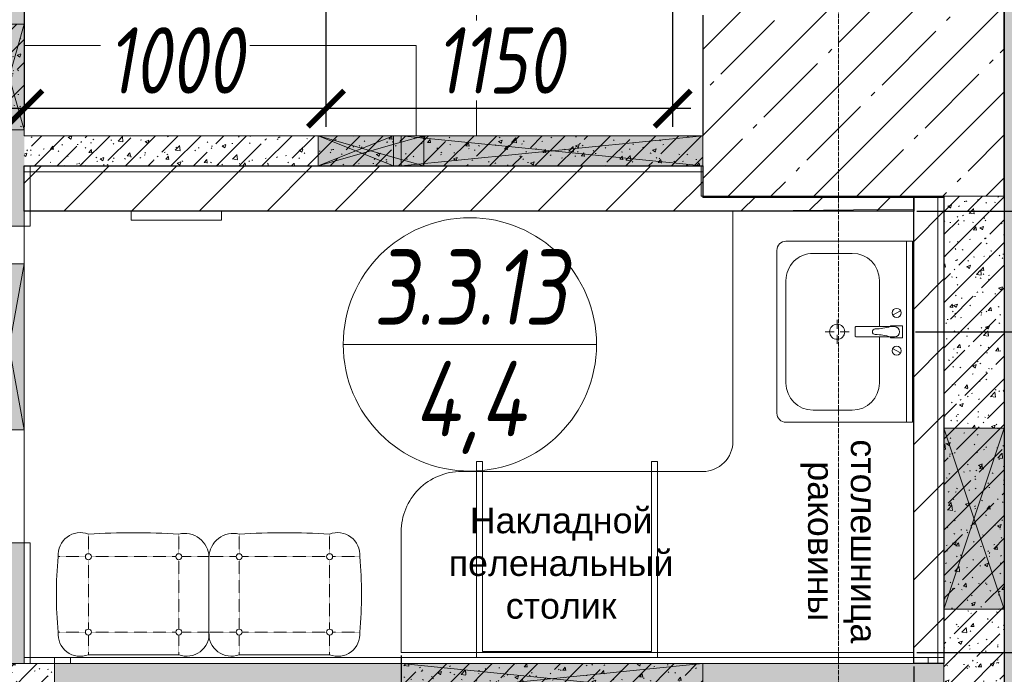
# Model space of a CAD drawing. Header units: millimetres. Extents: x 42571 to 146629, y -34435 to 73146.
# Tile 20 of 94: x 72077 to 75342, y -20550 to -18379. Entities that reach past the tile are written whole.
import ezdxf
from ezdxf.enums import TextEntityAlignment as Align

# ---------------------------------------------------------------- set-up
doc = ezdxf.new("R2010")
doc.units = ezdxf.units.MM
doc.linetypes.add('( Hidden )', pattern=[0.375, 0.25, -0.125])
doc.linetypes.add('-D1d1-15x02', pattern=[19, 15, -2, 0, -2])
doc.layers.get('Defpoints').update_dxf_attribs({"color": 31})
for name, color, linetype, lineweight in [('_0', 7, 'Continuous', 13), ('dim_meb', 7, 'Continuous', 5), ('meb', 26, 'Continuous', 15), ('ob_pomeshen', 62, 'Continuous', 13), ('wall_new', 152, 'Continuous', 30), ('Несущие колонны', 7, 'Continuous', 5), ('Общие ребра', 7, 'Continuous', 5), ('Окна', 7, 'Continuous', 5), ('Оси', 7, 'Continuous', 5), ('Основа _2_', 7, 'Continuous', 5), ('Отделка 2 _5_', 7, 'Continuous', 5), ('Перекрытия', 7, 'Continuous', 5), ('Сантехнические приборы', 7, 'Continuous', 5), ('Стены', 7, 'Continuous', 5), ('Элементы узлов', 7, 'Continuous', 5)]:
    doc.layers.add(name, color=color, linetype=linetype, lineweight=lineweight)
doc.styles.add('fl_iso paper', font='isocpeur.ttf', dxfattribs={"width": 0.8, "oblique": 10})
doc.styles.get("Standard").update_dxf_attribs({"font": 'arial.ttf'})
doc.dimstyles.new('In tre 1_75', dxfattribs={"dimtxt": 220, "dimasz": 120, "dimexe": 60, "dimexo": 10, "dimgap": 50, "dimtad": 1, "dimdec": 0, "dimrnd": 5, "dimzin": 0, "dimdsep": 46, "dimtxsty": 'fl_iso paper', "dimblk": 'ARCHTICK', "dimcen": 0, "dimdle": 60, "dimadec": 0, "dimazin": 0, "dimtfac": 1, "dimtdec": 0, "dimtofl": 0, "dimtmove": 1, "dimatfit": 1, "dimfxl": 1, "dimtfill": 1, "dimtolj": 1, "dimtzin": 0, "dimarcsym": 1})
pattern_1 = [(45, (-51337.11, -26686.75), (-75.43415, 75.43415), [106.68, -17.78, 3.556, -17.78]), (45, (-51337.11, -26611.36), (-75.43415, 75.43415), []), (50, (-51337.11, -26686.75), (127.52922, -11.15758), [13.335, -146.685]), (355, (-51337.11, -26686.75), (-24.66966, 133.74002), [10.668, -117.348]), (100.451, (-51326.49, -26687.68), (102.85973, 122.58178), [11.333, -124.663]), (46.184, (-51337.11, -26651.19), (189.75516, -29.43036), [20.002, -220.027]), (96.636, (-51321.3, -26653.64), (166.1822, 173.1996), [17, -186.995]), (351.184, (-51337.11, -26651.19), (166.18393, 173.19757), [16.002, -176.022]), (21, (-51319.33, -26660.08), (106.13027, -71.58603), [13.335, -146.685]), (326, (-51319.33, -26660.08), (43.26188, 128.93175), [10.668, -117.348]), (71.451, (-51310.49, -26666.04), (149.39198, 57.34505), [11.333, -124.663]), (37.5, (-51337.114, -26686.746), (2.162228, 59.188357), [3.353, -112.573, 3.353, -115.773, -117.793]), (37.5, (-51337.114, -26686.746), (2.162228, 59.188357), [-235.052, 3.353, -114.44]), (7.5, (-51337.114, -26686.746), (46.773857, 70.126152), [3.353, -64.567, 3.353, -109.906, -44.894]), (7.5, (-51337.114, -26686.746), (46.773857, 70.126152), [-181.178, 3.353, -41.542]), (327.5, (-51376.763, -26686.746), (94.913671, -4.010093), [3.353, -41.097, 3.353, -135.331, -184.023]), (327.5, (-51376.763, -26686.746), (94.913671, -4.010093), [-183.134, 3.353, -180.67]), (317.5, (-51394.54, -26686.75), (103.69057, 17.79882), [3.353, -54.432, 3.353, -88.748, -130.683]), (317.5, (-51394.54, -26686.75), (103.69057, 17.79882), [-149.885, 3.353, -127.33])]
pattern_2 = [(45, (77786.26, 76575.22), (-112.2532, 112.2532), [])]

# ---------------------------------------------------------------- blocks, each defined once
blk = doc.blocks.new('помещение')
at = {"color": 0}
blk.add_line((-420, 0), (420, 0), dxfattribs=at)
blk.add_circle((0, 0), 420, dxfattribs=at)
at = {"linetype": 'ByBlock', "style": 'fl_iso paper', "oblique": 10, "width": 0.8}
for tag, p in [('TXT1', (0, 190)), ('TXT2', (0, -180))]:
    blk.add_attdef(tag, text='', height=250, dxfattribs=at).set_placement(p, align=Align.MIDDLE_CENTER)
blk = doc.blocks.new('A_MEQ_OpeningWall-Rectangular - ОВ-10843569-50_AS_Plan_L01_Маркировочный - зависимый 4')
at = {"layer": 'Элементы узлов', "true_color": 0x808080, "transparency": 33554585}
blk.add_hatch(color=8, dxfattribs=at).paths.add_polyline_path([(425, -100), (425, 100), (-175, 100), (-175, -100), (-116.4, -100)])
at = {"layer": 'Окна'}
for p, q in [((-175, 100), (-175, -100)), ((425, 100), (425, -100))]:
    blk.add_line(p, q, dxfattribs=at)
at = {"layer": 'Элементы узлов'}
for p, q in [((425, 100), (-175, -100)), ((-175, 100), (425, -100)), ((425, 100), (-175, 100)), ((-175, 100), (-175, -100)), ((425, -100), (425, 100)), ((-175, -100), (425, -100))]:
    blk.add_line(p, q, dxfattribs=at)
blk = doc.blocks.new('A_MEQ_OpeningWall-Rectangular - ВК_ ОВ-12262024-50_AS_Plan_L01_Маркировочный - зависимый 4')
at = {"layer": 'Элементы узлов', "true_color": 0x808080, "transparency": 33554585}
blk.add_hatch(color=8, dxfattribs=at).paths.add_polyline_path([(-150, -50), (400, -50), (400, 50), (-150, 50)])
at = {"layer": 'Окна'}
for p, q in [((-150, 50), (-150, -50)), ((400, 50), (400, -50))]:
    blk.add_line(p, q, dxfattribs=at)
at = {"layer": 'Элементы узлов'}
for p, q in [((400, 50), (-150, -50)), ((-150, 50), (400, -50)), ((400, 50), (-150, 50)), ((-150, 50), (-150, -50)), ((400, -50), (400, 50)), ((-150, -50), (400, -50))]:
    blk.add_line(p, q, dxfattribs=at)
blk = doc.blocks.new('A_MEQ_OpeningWall-Rectangular - ВК-12262026-50_AS_Plan_L01_Маркировочный - зависимый 4')
at = {"layer": 'Элементы узлов', "true_color": 0x808080, "transparency": 33554585}
blk.add_hatch(color=8, dxfattribs=at).paths.add_polyline_path([(300, 50), (-50, 50), (-50, -50), (300, -50)])
at = {"layer": 'Окна'}
for p, q in [((-50, 50), (-50, -50)), ((300, 50), (300, -50))]:
    blk.add_line(p, q, dxfattribs=at)
at = {"layer": 'Элементы узлов'}
for p, q in [((300, 50), (-50, -50)), ((-50, 50), (300, -50)), ((300, 50), (-50, 50)), ((-50, 50), (-50, -50)), ((300, -50), (300, 50)), ((-50, -50), (300, -50))]:
    blk.add_line(p, q, dxfattribs=at)
blk = doc.blocks.new('A_MEQ_OpeningWall-Rectangular - ВК-12262017-50_AS_Plan_L01_Маркировочный - зависимый 4')
at = {"layer": 'Элементы узлов', "true_color": 0x808080, "transparency": 33554585}
blk.add_hatch(color=8, dxfattribs=at).paths.add_polyline_path([(25, 50), (-50, 50), (-50, -50), (300, -50), (300, 50), (70.1, 50)])
at = {"layer": 'Окна', "color": 251, "true_color": 0x4c4c4c}
blk.add_line((-50, 50), (-50, -50), dxfattribs=at)
at = {"layer": 'Окна'}
blk.add_line((300, 50), (300, -50), dxfattribs=at)
at = {"layer": 'Элементы узлов', "color": 251, "true_color": 0x4c4c4c}
for p, q in [((-50, 50), (25, 28.6)), ((-50, 50), (-50, -50)), ((25, -28.6), (-50, -50))]:
    blk.add_line(p, q, dxfattribs=at)
at = {"layer": 'Элементы узлов'}
for p, q in [((300, 50), (-50, 50)), ((300, 50), (25, -28.6)), ((300, -50), (300, 50)), ((25, 28.6), (300, -50)), ((-50, -50), (300, -50))]:
    blk.add_line(p, q, dxfattribs=at)
blk = doc.blocks.new('A_MEQ_OpeningWall-Rectangular - ОВ-12316050-50_AS_Plan_L01_Маркировочный - зависимый 4')
at = {"layer": 'Элементы узлов', "true_color": 0x808080, "transparency": 33554585}
blk.add_hatch(color=8, dxfattribs=at).paths.add_polyline_path([(625, -50), (625, 50), (-375, 50), (-375, -50), (-290.8, -50)])
at = {"layer": 'Окна'}
for p, q in [((-375, 50), (-375, -50)), ((625, 50), (625, -50))]:
    blk.add_line(p, q, dxfattribs=at)
at = {"layer": 'Элементы узлов'}
for p, q in [((625, 50), (-375, -50)), ((-375, 50), (625, -50)), ((625, 50), (-375, 50)), ((-375, 50), (-375, -50)), ((625, -50), (625, 50)), ((-375, -50), (625, -50))]:
    blk.add_line(p, q, dxfattribs=at)
blk = doc.blocks.new('A_MEQ_OpeningWall-Rectangular - ОВ-12262014-50_AS_Plan_L01_Маркировочный - зависимый 4')
at = {"layer": 'Элементы узлов', "true_color": 0x808080, "transparency": 33554585}
blk.add_hatch(color=8, dxfattribs=at).paths.add_polyline_path([(540.8, 50), (-375, 50), (-375, -50), (625, -50), (625, 50)])
at = {"layer": 'Окна'}
for p, q in [((-375, 50), (-375, -50)), ((625, 50), (625, -50))]:
    blk.add_line(p, q, dxfattribs=at)
at = {"layer": 'Элементы узлов'}
for p, q in [((625, 50), (-375, -50)), ((-375, 50), (625, -50)), ((625, 50), (-375, 50)), ((-375, 50), (-375, -50)), ((625, -50), (625, 50)), ((-375, -50), (625, -50))]:
    blk.add_line(p, q, dxfattribs=at)
blk = doc.blocks.new('A_MEQ_OpeningWall-Rectangular - ВК-15228488-50_AS_Plan_L01_Маркировочный - зависимый 4')
at = {"layer": 'Элементы узлов', "true_color": 0x808080, "transparency": 33554585}
blk.add_hatch(color=8, dxfattribs=at).paths.add_polyline_path([(149.3, 50), (0, 50), (0, -50), (250, -50), (250, 50)])
at = {"layer": 'Окна', "color": 251, "true_color": 0x4c4c4c}
blk.add_line((0, 50), (0, -50), dxfattribs=at)
at = {"layer": 'Окна'}
blk.add_line((250, 50), (250, -50), dxfattribs=at)
at = {"layer": 'Элементы узлов', "color": 251, "true_color": 0x4c4c4c}
for p, q in [((250, 50), (0, -50)), ((0, 50), (250, -50)), ((0, 50), (0, -50))]:
    blk.add_line(p, q, dxfattribs=at)
at = {"layer": 'Элементы узлов'}
for p, q in [((250, 50), (0, 50)), ((250, -50), (250, 50)), ((0, -50), (250, -50))]:
    blk.add_line(p, q, dxfattribs=at)
blk = doc.blocks.new('A$Cdea34fad')
at = {"layer": 'Несущие колонны'}
h = blk.add_hatch(dxfattribs=at)
h.set_pattern_fill('FP_7', color=256, style=0, pattern_type=2)
h.set_pattern_definition([(45, (-51337.11, -26686.75), (-142.5612, 142.5612), []), (45, (-51194.55, -26686.75), (-142.5612, 142.5612), [252.016, -50.403, 16.764, -33.639])])
h.paths.add_polyline_path([(31889.5, 16491.6), (32771.6, 16491.6), (32771.6, 17491.6), (31771.6, 17491.6), (31771.6, 16491.6)])
at = {"layer": 'Стены'}
h = blk.add_hatch(dxfattribs=at)
h.set_pattern_fill('FP_6', color=256, style=0, pattern_type=2)
h.set_pattern_definition(pattern_1)
h.paths.add_polyline_path([(29521.6, 14941.6), (29521.6, 15341.6), (29421.6, 15341.6), (29421.6, 14941.6)])
h.paths.add_polyline_path([(29521.6, 16391.6), (29521.6, 16711.6), (29421.6, 16711.6), (29421.6, 16391.6)])
h.paths.add_polyline_path([(29514.9, 17061.6), (29521.6, 17061.6), (29521.6, 18071.6), (29421.6, 18071.6), (29421.6, 17061.6)])
h.paths.add_polyline_path([(29521.6, 19121.6), (29521.6, 19441.6), (29421.6, 19441.6), (29421.6, 19121.6)])
h = blk.add_hatch(dxfattribs=at)
h.set_pattern_fill('FP_6', color=256, style=0, pattern_type=2)
h.set_pattern_definition(pattern_1)
h.paths.add_polyline_path([(29437.2, 16711.6), (29521.6, 16711.6), (29521.6, 17061.6), (29421.6, 17061.6), (29421.6, 16711.6)])
h = blk.add_hatch(dxfattribs=at)
h.set_pattern_fill('FP_6', color=256, style=0, pattern_type=2)
h.set_pattern_definition(pattern_1)
h.paths.add_polyline_path([(29521.6, 16591.6), (30496.6, 16591.6), (30496.6, 16691.6), (29521.6, 16691.6)])
h = blk.add_hatch(dxfattribs=at)
h.set_pattern_fill('FP_6', color=256, style=0, pattern_type=2)
h.set_pattern_definition(pattern_1)
h.paths.add_polyline_path([(30496.6, 16591.6), (30746.6, 16591.6), (30746.6, 16691.6), (30496.6, 16691.6), (30496.6, 16617.7)])
h.paths.add_polyline_path([(30846.6, 16591.6), (30846.6, 16691.6), (30771.6, 16691.6), (30771.6, 16591.6)])
h = blk.add_hatch(dxfattribs=at)
h.set_pattern_fill('FP_6', color=256, style=0, pattern_type=2)
h.set_pattern_definition(pattern_1)
h.paths.add_polyline_path([(31771.6, 16591.6), (31771.6, 16691.6), (30846.6, 16691.6), (30846.6, 16591.6), (31372.6, 16591.6)])
h.paths.add_polyline_path([(30746.6, 16591.6), (30771.6, 16591.6), (30771.6, 16691.6), (30746.6, 16691.6), (30746.6, 16617.7)])
h = blk.add_hatch(dxfattribs=at)
h.set_pattern_fill('FP_6', color=256, style=0, pattern_type=2)
h.set_pattern_definition(pattern_1)
h.paths.add_polyline_path([(32571.6, 14793.5), (32771.6, 14793.5), (32771.6, 15121.6), (32571.6, 15121.6), (32571.6, 14841.6)])
h.paths.add_polyline_path([(32672.3, 15721.6), (32771.6, 15721.6), (32771.6, 16491.6), (32571.6, 16491.6), (32571.6, 15721.6)])
h = blk.add_hatch(dxfattribs=at)
h.set_pattern_fill('FP_6', color=256, style=0, pattern_type=2)
h.set_pattern_definition(pattern_1)
h.paths.add_polyline_path([(32594.8, 15121.6), (32771.6, 15121.6), (32771.6, 15721.6), (32571.6, 15721.6), (32571.6, 15121.6)])
h = blk.add_hatch(dxfattribs=at)
h.set_pattern_fill('FP_6', color=256, style=0, pattern_type=2)
h.set_pattern_definition(pattern_1)
h.paths.add_polyline_path([(29141.6, 14741.6), (29621.6, 14741.6), (29621.6, 14941.6), (29141.6, 14941.6), (29141.6, 14829.9)])
h.paths.add_polyline_path([(28921.6, 14741.6), (28941.6, 14741.6), (28941.6, 14941.6), (28921.6, 14941.6)])
h = blk.add_hatch(dxfattribs=at)
h.set_pattern_fill('FP_6', color=256, style=0, pattern_type=2)
h.set_pattern_definition(pattern_1)
h.paths.add_polyline_path([(29621.6, 14841.6), (30771.6, 14841.6), (30771.6, 14941.6), (29621.6, 14941.6)])
h.paths.add_polyline_path([(32571.6, 14841.6), (32571.6, 14941.6), (31771.6, 14941.6), (31771.6, 14841.6)])
h = blk.add_hatch(dxfattribs=at)
h.set_pattern_fill('FP_6', color=256, style=0, pattern_type=2)
h.set_pattern_definition(pattern_1)
h.paths.add_polyline_path([(30771.6, 14841.6), (31771.6, 14841.6), (31771.6, 14941.6), (30771.6, 14941.6), (30771.6, 14881.3)])
at = {"layer": 'Несущие колонны', "lineweight": 25}
for p, q in [((32771.6, 16491.6), (32771.6, 17491.6)), ((31771.6, 17091.6), (31771.6, 16691.6))]:
    blk.add_line(p, q, dxfattribs=at)
at = {"layer": 'Несущие колонны'}
for p, q in [((31771.6, 16691.6), (31771.6, 16591.6)), ((31771.6, 16591.6), (31771.6, 16491.6)), ((31771.6, 16491.6), (32571.6, 16491.6)), ((32571.6, 16491.6), (32771.6, 16491.6))]:
    blk.add_line(p, q, dxfattribs=at)
at = {"layer": 'Общие ребра'}
for p, q in [((31771.6, 16591.6), (31771.6, 16691.6)), ((31771.6, 16491.6), (31771.6, 16591.6)), ((32571.6, 16491.6), (31771.6, 16491.6)), ((32771.6, 16491.6), (32571.6, 16491.6)), ((29421.6, 14941.6), (29521.6, 14941.6)), ((29621.6, 14941.6), (29621.6, 14841.6)), ((29621.6, 14841.6), (29621.6, 14941.6)), ((32571.6, 14841.6), (32571.6, 14941.6))]:
    blk.add_line(p, q, dxfattribs=at)
at = {"layer": 'Оси', "linetype": '-D1d1-15x02'}
blk.add_line((32221.6, 1821.3), (32221.6, 46687.7), dxfattribs=at)
at = {"layer": 'Основа _2_', "lineweight": 9}
for p, q in [((29521.6, 16691.6), (29521.6, 17091.6)), ((31771.6, 16691.6), (29521.6, 16691.6)), ((29521.6, 16391.6), (29521.6, 16591.6)), ((29521.6, 16591.6), (31771.6, 16591.6)), ((29521.6, 16591.6), (29521.6, 16391.6)), ((31771.6, 16591.6), (29521.6, 16591.6)), ((32571.6, 16491.6), (32571.6, 14941.6)), ((32571.6, 14941.6), (32571.6, 16491.6)), ((32771.6, 14793.5), (32771.6, 16491.6)), ((29521.6, 16391.6), (29421.6, 16391.6)), ((29521.6, 15341.6), (29421.6, 15341.6)), ((29521.6, 14941.6), (29521.6, 15341.6)), ((29521.6, 15341.6), (29521.6, 14941.6)), ((29621.6, 14941.6), (29521.6, 14941.6)), ((29521.6, 14941.6), (29621.6, 14941.6)), ((29674.6, 14941.6), (29621.6, 14941.6)), ((29621.6, 14941.6), (29674.6, 14941.6)), ((32518.6, 14941.6), (29674.6, 14941.6)), ((29674.6, 14941.6), (32518.6, 14941.6)), ((32571.6, 14941.6), (32518.6, 14941.6)), ((32518.6, 14941.6), (32571.6, 14941.6))]:
    blk.add_line(p, q, dxfattribs=at)
at = {"layer": 'Отделка 2 _5_'}
for p, q in [((29541.6, 16591.6), (29521.6, 16591.6)), ((29521.6, 16591.6), (29521.6, 16571.6)), ((29541.6, 16391.6), (29541.6, 16591.6)), ((31771.6, 16591.6), (31766.6, 16591.6)), ((31766.6, 16591.6), (31766.6, 16491.6)), ((31771.6, 16571.6), (31771.6, 16591.6)), ((29521.6, 16571.6), (31771.6, 16571.6)), ((31766.6, 16491.6), (31771.6, 16491.6)), ((31771.6, 16491.6), (31771.6, 16486.6)), ((32551.6, 16491.6), (32551.6, 14941.6)), ((32571.6, 16491.6), (32551.6, 16491.6)), ((32571.6, 16486.6), (32571.6, 16491.6)), ((31771.6, 16486.6), (32571.6, 16486.6)), ((29521.6, 16391.6), (29541.6, 16391.6)), ((29541.6, 15341.6), (29521.6, 15341.6)), ((29541.6, 14941.6), (29541.6, 15341.6)), ((29621.6, 14961.6), (29521.6, 14961.6)), ((29521.6, 14961.6), (29521.6, 14941.6)), ((29674.6, 14961.6), (29521.6, 14961.6)), ((29521.6, 14961.6), (29521.6, 14941.6)), ((29621.6, 14941.6), (29621.6, 14961.6)), ((29674.6, 14941.6), (29674.6, 14961.6)), ((32518.6, 14961.6), (29674.6, 14961.6)), ((29674.6, 14961.6), (29674.6, 14941.6)), ((32518.6, 14941.6), (32518.6, 14961.6)), ((32571.6, 14961.6), (32518.6, 14961.6)), ((32518.6, 14961.6), (32518.6, 14941.6)), ((32571.6, 14941.6), (32571.6, 14961.6)), ((29521.6, 14941.6), (29541.6, 14941.6)), ((29521.6, 14941.6), (29621.6, 14941.6)), ((32551.6, 14941.6), (32571.6, 14941.6))]:
    blk.add_line(p, q, dxfattribs=at)
at = {"layer": 'Перекрытия'}
for p, q in [((31021.6, 17091.6), (31021.6, 16691.6)), ((30821.6, 16991.6), (29521.6, 16991.6)), ((29521.6, 16991.6), (29521.6, 16691.6)), ((29521.6, 16991.6), (30821.6, 16991.6)), ((29521.6, 16691.6), (29521.6, 16991.6)), ((30821.6, 16691.6), (30821.6, 16991.6)), ((30821.6, 16991.6), (30821.6, 16691.6)), ((29521.6, 16691.6), (30821.6, 16691.6)), ((30821.6, 16691.6), (29521.6, 16691.6)), ((29521.6, 14941.6), (29521.6, 16591.6)), ((29521.6, 16591.6), (31771.6, 16591.6)), ((31771.6, 16591.6), (29521.6, 16591.6)), ((29521.6, 16591.6), (29521.6, 14941.6)), ((31771.6, 16591.6), (31771.6, 16491.6)), ((31771.6, 16491.6), (31771.6, 16591.6)), ((31771.6, 16491.6), (32371.6, 16491.6)), ((32571.6, 16491.6), (31771.6, 16491.6)), ((32571.6, 14941.6), (32571.6, 16491.6)), ((32371.6, 14941.6), (29521.6, 14941.6)), ((29521.6, 14941.6), (32571.6, 14941.6))]:
    blk.add_line(p, q, dxfattribs=at)
at = {"layer": 'Стены'}
for p, q in [((30496.6, 16691.6), (30846.6, 16691.6)), ((30846.6, 16571.6), (30496.6, 16571.6))]:
    blk.add_line(p, q, dxfattribs=at)
at = {"layer": 'Окна', "color": 8, "true_color": 0x7f7f7f}
for name, p, rotation in [('A_MEQ_OpeningWall-Rectangular - ВК-12262026-50_AS_Plan_L01_Маркировочный - зависимый 4', (29471.6, 17011.6), 270), ('A_MEQ_OpeningWall-Rectangular - ВК-12262017-50_AS_Plan_L01_Маркировочный - зависимый 4', (30796.6, 16641.6), 180), ('A_MEQ_OpeningWall-Rectangular - ВК-15228488-50_AS_Plan_L01_Маркировочный - зависимый 4', (30746.6, 16641.6), 180), ('A_MEQ_OpeningWall-Rectangular - ВК_ ОВ-12262024-50_AS_Plan_L01_Маркировочный - зависимый 4', (29471.6, 15866.6), 90), ('A_MEQ_OpeningWall-Rectangular - ОВ-10843569-50_AS_Plan_L01_Маркировочный - зависимый 4', (32671.6, 15546.6), 269.9999999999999), ('A_MEQ_OpeningWall-Rectangular - ОВ-12262014-50_AS_Plan_L01_Маркировочный - зависимый 4', (31396.6, 14891.6), 180)]:
    blk.add_blockref(name, p, dxfattribs=dict(at, rotation=rotation))
blk.add_blockref('A_MEQ_OpeningWall-Rectangular - ОВ-12316050-50_AS_Plan_L01_Маркировочный - зависимый 4', (31146.6, 16641.6), dxfattribs=at)
blk = doc.blocks.new('_ArchTick')
at = {"color": 0, "linetype": 'ByBlock', "lineweight": 9, "const_width": 0.15}
blk.add_lwpolyline([(-0.5, -0.5), (0.5, 0.5)], dxfattribs=at)
blk = doc.blocks.new('*D1534')
at = {"layer": 'Defpoints', "color": 0, "transparency": 16777216}
for p in [(74242.1, -17964.4), (73092.5, -18064.4), (73092.5, -18674.4)]:
    blk.add_point(p, dxfattribs=at)
at = {"layer": 'dim_meb', "color": 0, "lineweight": -2, "transparency": 16777216}
for p, q in [((74242.1, -17974.4), (74242.1, -18734.4)), ((73092.5, -18074.4), (73092.5, -18734.4)), ((74302.1, -18674.4), (73032.5, -18674.4))]:
    blk.add_line(p, q, dxfattribs=at)
at = {"layer": 'dim_meb', "color": 0, "lineweight": -2, "transparency": 16777216, "xscale": 120, "yscale": 120, "zscale": 120, "rotation": 180}
blk.add_blockref('_ArchTick', (73092.5, -18674.4), dxfattribs=at)
at = {"layer": 'dim_meb', "color": 0, "lineweight": -2, "transparency": 16777216, "xscale": 120, "yscale": 120, "zscale": 120}
blk.add_blockref('_ArchTick', (74242.1, -18674.4), dxfattribs=at)
at = {"layer": 'dim_meb', "color": 0, "transparency": 16777216, "insert": (73667.3, -18514.4), "char_height": 220, "attachment_point": 5, "style": 'fl_iso paper', "bg_fill": 3, "box_fill_scale": 1.1, "bg_fill_color": 256, "bg_fill_true_color": 13158600, "bg_fill_transparency": 0}
blk.add_mtext('\\A1;1150', dxfattribs=at)
blk = doc.blocks.new('*D1535')
at = {"layer": 'Defpoints', "color": 0, "transparency": 16777216}
for p in [(72092.1, -18064.4), (73092.5, -18064.4), (72092.1, -18674.4)]:
    blk.add_point(p, dxfattribs=at)
at = {"layer": 'dim_meb', "color": 0, "lineweight": -2, "transparency": 16777216}
for p, q in [((72092.1, -18074.4), (72092.1, -18734.4)), ((73092.5, -18074.4), (73092.5, -18734.4)), ((73152.5, -18674.4), (72032.1, -18674.4))]:
    blk.add_line(p, q, dxfattribs=at)
at = {"layer": 'dim_meb', "color": 0, "lineweight": -2, "transparency": 16777216, "xscale": 120, "yscale": 120, "zscale": 120, "rotation": 180}
blk.add_blockref('_ArchTick', (72092.1, -18674.4), dxfattribs=at)
at = {"layer": 'dim_meb', "color": 0, "lineweight": -2, "transparency": 16777216, "xscale": 120, "yscale": 120, "zscale": 120}
blk.add_blockref('_ArchTick', (73092.5, -18674.4), dxfattribs=at)
at = {"layer": 'dim_meb', "color": 0, "transparency": 16777216, "insert": (72592.3, -18514.4), "char_height": 220, "attachment_point": 5, "style": 'fl_iso paper', "bg_fill": 3, "box_fill_scale": 1.1, "bg_fill_color": 256, "bg_fill_true_color": 13158600, "bg_fill_transparency": 0}
blk.add_mtext('\\A1;1000', dxfattribs=at)
blk = doc.blocks.new('MR_Тумба-Умывальник с зеркалом - Тумба-умывальник_600-V2-50_AS_Plan_L01_Маркировочный часть 6- зависимый')
at = {"layer": 'Сантехнические приборы'}
for p, q in [((-270, 450), (270, 450)), ((-300, 0), (-300, 420)), ((-170, 420), (170, 420)), ((300, 420), (300, 0)), ((-260, 200), (-260, 330)), ((260, 330), (260, 200)), ((0, 290), (0, 260)), ((-10, 250), (-40, 250)), ((0, 210), (0, 240)), ((40, 250), (10, 250)), ((-17, 73.1), (-17, 187.9)), ((-17, 187.9), (-17, 110)), ((-14, 190.9), (14, 190.9)), ((14, 190.9), (-14, 190.9)), ((17, 187.9), (17, 73.1)), ((17, 110), (17, 187.9)), ((-17, 110), (-170, 110)), ((170, 110), (17, 110)), ((-69.7, 39.8), (-55.6, 66.3)), ((-20, 73.1), (-17, 73.1)), ((-20, 33.1), (-20, 73.1)), ((-17, 60), (-17, 73.1)), ((17, 73.1), (17, 60)), ((17, 73.1), (20, 73.1)), ((20, 73.1), (20, 33.1)), ((69.7, 39.8), (55.6, 66.3)), ((20, 33.1), (-20, 33.1)), ((-300, 20), (300, 20)), ((300, 0), (-300, 0))]:
    blk.add_line(p, q, dxfattribs=at)
for centre, radius, start, end in [((-270, 420), 30, 90, 180), ((270, 420), 30, 0, 90), ((-170, 330), 90, 90, 180), ((170, 330), 90, 0, 90), ((0, 250), 25, 360, 180), ((0, 250), 25, 180, 360), ((-170, 200), 90, 180, 270), ((170, 200), 90, 270, 0), ((-14, 187.9), 3, 90, 180), ((-14, 187.9), 3, 105, 165), ((14, 187.9), 3, 0, 90), ((14, 187.9), 3, 15, 75), ((0, 124.1), 9.19, 0, 180), ((-217.6, 129.9), 208.5, 344.1823, 358.4054), ((217.6, 129.9), 208.5, 181.5946, 195.8177), ((-62.7, 53.1), 15, 0, 180), ((62.7, 53.1), 15, 0, 180), ((-62.7, 53.1), 15, 180, 0), ((0, 60), 17, 180, 0), ((62.7, 53.1), 15, 180, 0)]:
    blk.add_arc(centre, radius, start, end, dxfattribs=at)
blk = doc.blocks.new('*D1536')
at = {"layer": 'Defpoints', "color": 0, "transparency": 16777216}
for p in [(75042.1, -19014.4), (75038, -19414.2), (75737.3, -19414.2)]:
    blk.add_point(p, dxfattribs=at)
at = {"layer": 'dim_meb', "color": 0, "lineweight": -2, "transparency": 16777216}
for p, q in [((76202.3, -19074.8), (76202.3, -18584)), ((75737.3, -19014.4), (75737.3, -18894.4)), ((75052.1, -19014.4), (75797.3, -19014.4)), ((75737.3, -19014.4), (75737.3, -19414.2)), ((75737.3, -19214.3), (76202.3, -19074.8)), ((75048, -19414.2), (75797.3, -19414.2)), ((75737.3, -19414.2), (75737.3, -19534.2))]:
    blk.add_line(p, q, dxfattribs=at)
at = {"layer": 'dim_meb', "color": 0, "lineweight": -2, "transparency": 16777216, "xscale": 120, "yscale": 120, "zscale": 120}
for p, rotation in [((75737.3, -19014.4), 270), ((75737.3, -19414.2), 90)]:
    blk.add_blockref('_ArchTick', p, dxfattribs=dict(at, rotation=rotation))
at = {"layer": 'dim_meb', "color": 0, "transparency": 16777216, "insert": (76042.3, -18829.4), "char_height": 220, "attachment_point": 5, "rotation": 90, "style": 'fl_iso paper', "bg_fill": 3, "box_fill_scale": 1.1, "bg_fill_color": 256, "bg_fill_true_color": 13158600, "bg_fill_transparency": 0}
blk.add_mtext('\\A1;400', dxfattribs=at)
blk = doc.blocks.new('*D1537')
at = {"layer": 'Defpoints', "color": 0, "transparency": 16777216}
for p in [(73342.1, -20477.5), (75042.1, -20514.4), (75042.1, -21003.9)]:
    blk.add_point(p, dxfattribs=at)
at = {"layer": 'dim_meb', "color": 0, "lineweight": -2, "transparency": 16777216}
for p, q in [((73342.1, -20487.5), (73342.1, -21063.9)), ((75042.1, -20524.4), (75042.1, -21063.9)), ((73282.1, -21003.9), (75102.1, -21003.9))]:
    blk.add_line(p, q, dxfattribs=at)
at = {"layer": 'dim_meb', "color": 0, "lineweight": -2, "transparency": 16777216, "xscale": 120, "yscale": 120, "zscale": 120, "rotation": 180}
blk.add_blockref('_ArchTick', (73342.1, -21003.9), dxfattribs=at)
at = {"layer": 'dim_meb', "color": 0, "lineweight": -2, "transparency": 16777216, "xscale": 120, "yscale": 120, "zscale": 120}
blk.add_blockref('_ArchTick', (75042.1, -21003.9), dxfattribs=at)
at = {"layer": 'dim_meb', "color": 0, "transparency": 16777216, "insert": (74192.1, -20843.9), "char_height": 220, "attachment_point": 5, "style": 'fl_iso paper', "bg_fill": 3, "box_fill_scale": 1.1, "bg_fill_color": 256, "bg_fill_true_color": 13158600, "bg_fill_transparency": 0}
blk.add_mtext('\\A1;1700', dxfattribs=at)
blk = doc.blocks.new('*D1538')
at = {"layer": 'Defpoints', "color": 0, "transparency": 16777216}
for p in [(75142.1, -19414.4), (75737.3, -19414.4), (75042.1, -20477.5)]:
    blk.add_point(p, dxfattribs=at)
at = {"layer": 'dim_meb', "color": 0, "lineweight": -2, "transparency": 16777216}
for p, q in [((75737.3, -20537.5), (75737.3, -19354.4)), ((75152.1, -19414.4), (75797.3, -19414.4)), ((75052.1, -20477.5), (75797.3, -20477.5))]:
    blk.add_line(p, q, dxfattribs=at)
at = {"layer": 'dim_meb', "color": 0, "lineweight": -2, "transparency": 16777216, "xscale": 120, "yscale": 120, "zscale": 120}
for p, rotation in [((75737.3, -19414.4), 90), ((75737.3, -20477.5), 270)]:
    blk.add_blockref('_ArchTick', p, dxfattribs=dict(at, rotation=rotation))
at = {"layer": 'dim_meb', "color": 0, "transparency": 16777216, "insert": (75577.3, -19945.9), "char_height": 220, "attachment_point": 5, "rotation": 90, "style": 'fl_iso paper', "bg_fill": 3, "box_fill_scale": 1.1, "bg_fill_color": 256, "bg_fill_true_color": 13158600, "bg_fill_transparency": 0}
blk.add_mtext('\\A1;1065', dxfattribs=at)
blk = doc.blocks.new('*U1515')
at = {"layer": 'dim_meb', "linetype": 'ByBlock'}
blk.add_circle((0, 0), 10, dxfattribs=at)
blk = doc.blocks.new('*U1516')
at = {"layer": 'dim_meb', "color": 0, "linetype": 'ByBlock', "lineweight": -2, "transparency": 16777216}
for p in [(0, 250), (300, 250), (0, 0), (300, 0)]:
    blk.add_blockref('*U1515', p, dxfattribs=at)
blk = doc.blocks.new('*U1517')
at = {"layer": 'dim_meb', "linetype": 'ByBlock'}
blk.add_circle((0, 0), 10, dxfattribs=at)
blk = doc.blocks.new('*U1518')
at = {"layer": 'dim_meb', "color": 0, "linetype": 'ByBlock', "lineweight": -2, "transparency": 16777216}
for p in [(0, 250), (300, 250), (0, 0), (300, 0)]:
    blk.add_blockref('*U1517', p, dxfattribs=at)

msp = doc.modelspace()

# ---------------------------------------------------------------- hatches: boundary and pattern name
at = {"layer": '_0', "transparency": 33554534}
h = msp.add_hatch(color=252, dxfattribs=at)
h.dxf.hatch_style = 1
h.paths.add_polyline_path([(77561.3, -3046.7), (75340.3, -3797.6), (75342.1, -29263.6), (77561.3, -29263.6), (77561.3, -16248.6), (77211.3, -16161.1), (77911.3, -15986.1), (77561.3, -15898.6)])
at = {"layer": 'wall_new', "linetype": 'ByBlock', "lineweight": 5}
h = msp.add_hatch(dxfattribs=at)
h.set_pattern_fill('ANSI31', color=256, scale=50)
h.set_pattern_definition(pattern_2)
h.paths.add_polyline_path([(75042.1, -19014.4), (72092.1, -19014.4), (72092.1, -18864.4), (74342.1, -18864.4), (74342.1, -18964.4), (75042.1, -18964.4)])
h = msp.add_hatch(dxfattribs=at)
h.set_pattern_fill('ANSI31', color=256, scale=50)
h.set_pattern_definition(pattern_2)
h.paths.add_polyline_path([(75042.1, -18964.4), (75142.1, -18964.4), (75142.1, -20514.4), (75042.1, -20514.4)])

# ---------------------------------------------------------------- linework, layer by layer
at = {"layer": 'Defpoints', "linetype": 'ByBlock'}
msp.add_lwpolyline([(77561.3, -3046.7), (75340.3, -3797.6), (75342.1, -29263.6), (77561.3, -29263.6), (77561.3, -16248.6), (77211.3, -16161.1), (77911.3, -15986.1), (77561.3, -15898.6)], close=True, dxfattribs=at)
at = {"layer": 'dim_meb', "linetype": 'ByBlock'}
msp.add_lwpolyline([(72446.4, -19014.4), (72746.4, -19014.4), (72746.4, -19044.4), (72446.4, -19044.4)], close=True, dxfattribs=at)
for points in [[(72204.8, -20159.9, -0.550612), (72304.8, -20085.2, -0.029611), (72604.8, -20085.2, -0.4774), (72704.8, -20161.1), (72704.8, -20410.2, -0.545568), (72604.8, -20485.2), (72304.8, -20485.2, -0.562186), (72204.8, -20410.2, -0.048366)], [(73204.8, -20159.9, 0.550612), (73104.8, -20085.2, 0.029611), (72804.8, -20085.2, 0.4774), (72704.8, -20161.1), (72704.8, -20410.2, 0.545568), (72804.8, -20485.2), (73104.8, -20485.2, 0.562186), (73204.8, -20410.2, 0.048366)]]:
    msp.add_lwpolyline(points, format="xyb", close=True, dxfattribs=at)
at = {"layer": 'dim_meb', "color": 253, "linetype": '( Hidden )', "lineweight": 5, "ltscale": 3, "true_color": 0xa6a6a6}
for points in [[(72304.8, -20149.9), (72304.8, -20084.9)], [(72604.8, -20149.9), (72604.8, -20084.9)], [(72804.8, -20149.9), (72804.8, -20084.9)], [(73104.8, -20149.9), (73104.8, -20084.9)], [(72294.8, -20159.9), (72204.8, -20159.9)], [(72304.8, -20400.2), (72304.8, -20170.2)], [(72314.8, -20159.9), (72594.8, -20159.9)], [(72604.8, -20170.2), (72604.8, -20400.2)], [(72614.8, -20159.9), (72704.8, -20159.9)], [(72794.8, -20159.9), (72704.8, -20159.9)], [(72804.8, -20170.2), (72804.8, -20400.2)], [(73094.8, -20159.9), (72814.8, -20159.9)], [(73104.8, -20400.2), (73104.8, -20170.2)], [(73114.8, -20159.9), (73204.8, -20159.9)], [(72294.8, -20410.2), (72204.8, -20410.2)], [(72304.8, -20420.2), (72304.8, -20485.2)], [(72314.8, -20410.2), (72594.8, -20410.2)], [(72604.8, -20420.2), (72604.8, -20485.2)], [(72614.8, -20410.2), (72704.8, -20410.2)], [(72794.8, -20410.2), (72704.8, -20410.2)], [(72804.8, -20420.2), (72804.8, -20485.2)], [(73094.8, -20410.2), (72814.8, -20410.2)], [(73104.8, -20420.2), (73104.8, -20485.2)], [(73114.8, -20410.2), (73204.8, -20410.2)]]:
    msp.add_lwpolyline(points, dxfattribs=at)
at = {"layer": 'meb', "linetype": 'ByBlock'}
msp.add_lwpolyline([(74442.2, -19777.5), (74442.1, -19014.4), (75042.1, -19007.8), (75042.1, -20477.5), (74442.1, -20477.5), (73342.1, -20477.5), (73342.1, -20077.5, -0.414214), (73542.1, -19877.5), (74342.2, -19877.5, 0.414241)], format="xyb", close=True, dxfattribs=at)
msp.add_lwpolyline([(74192.1, -19844.4), (74172.1, -19844.4), (74172.1, -20474.4), (73612.1, -20474.4), (73612.1, -19844.4), (73592.1, -19844.4), (73592.1, -20494.4), (74192.1, -20494.4)], close=True, dxfattribs=at)
at = {"layer": 'wall_new', "linetype": 'ByBlock'}
for points in [[(75042.1, -19014.4), (72092.1, -19014.4), (72092.1, -18864.4), (74342.1, -18864.4), (74342.1, -18964.4), (75042.1, -18964.4)], [(75042.1, -18964.4), (75142.1, -18964.4), (75142.1, -20514.4), (75042.1, -20514.4)]]:
    msp.add_lwpolyline(points, close=True, dxfattribs=at)

# ---------------------------------------------------------------- block references
at = {"layer": 'dim_meb', "linetype": 'ByBlock'}
msp.add_blockref('*U1516', (72304.8, -20410.2), dxfattribs=at)
at = {"layer": 'dim_meb', "linetype": 'ByBlock', "xscale": -1}
msp.add_blockref('*U1518', (73104.8, -20410.2), dxfattribs=at)
at = {"layer": 'ob_pomeshen'}
msp.add_blockref('помещение', (73570, -19456.1), dxfattribs=at).add_auto_attribs({'TXT1': '3.3.13', 'TXT2': '4,4'})
at = {"layer": 'Сантехнические приборы', "rotation": 89.99999999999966}
msp.add_blockref('MR_Тумба-Умывальник с зеркалом - Тумба-умывальник_600-V2-50_AS_Plan_L01_Маркировочный часть 6- зависимый', (75038, -19414.2), dxfattribs=at)
at = {"layer": 'Стены', "linetype": 'ByBlock'}
msp.add_blockref('A$Cdea34fad', (42570.5, -35456), dxfattribs=at)

# ---------------------------------------------------------------- texts
at = {"layer": 'dim_meb', "color": 252, "linetype": 'ByBlock', "insert": (74792.1, -20109), "char_height": 85, "attachment_point": 5, "rotation": 270}
msp.add_mtext_dynamic_manual_height_columns('столешница раковины', width=957.252, gutter_width=12.5, heights=[0], dxfattribs=at)
at = {"layer": 'dim_meb', "color": 252, "linetype": 'ByBlock', "insert": (73872.6, -20182), "char_height": 85, "attachment_point": 5}
msp.add_mtext_dynamic_manual_height_columns('Накладной пеленальный столик ', width=957.252, gutter_width=12.5, heights=[0], dxfattribs=at)

# ---------------------------------------------------------------- next in the draw order: dimensions: what is measured, and where the dimension line sits
at = {"layer": 'dim_meb'}
for base, p1, p2, picture, middle in [((73092.5, -18674.4), (74242.1, -17964.4), (73092.5, -18064.4), '*D1534', (73667.3, -18514.4)), ((75042.1, -21003.9), (73342.1, -20477.5), (75042.1, -20514.4), '*D1537', (74192.1, -20843.9))]:
    dim = msp.add_linear_dim(base=base, p1=p1, p2=p2, dimstyle='In tre 1_75', dxfattribs=at)
    dim.commit()
    dim.dimension.update_dxf_attribs({"geometry": picture, "text_midpoint": middle})
dim = msp.add_linear_dim(base=(75737.3, -19414.2), p1=(75042.1, -19014.4), p2=(75038, -19414.2), angle=90, dimstyle='In tre 1_75', dxfattribs=at)
dim.commit()
dim.dimension.update_dxf_attribs({"geometry": '*D1536', "text_midpoint": (76042.3, -19024.8)})

# ---------------------------------------------------------------- next in the draw order: dimensions: what is measured, and where the dimension line sits
dim = msp.add_linear_dim(base=(72092.1, -18674.4), p1=(73092.5, -18064.4), p2=(72092.1, -18064.4), dimstyle='In tre 1_75', dxfattribs=at)
dim.commit()
dim.dimension.update_dxf_attribs({"geometry": '*D1535', "text_midpoint": (72592.3, -18514.4)})
dim = msp.add_linear_dim(base=(75737.3, -19414.4), p1=(75042.1, -20477.5), p2=(75142.1, -19414.4), angle=90, dimstyle='In tre 1_75', dxfattribs=at)
dim.commit()
dim.dimension.update_dxf_attribs({"geometry": '*D1538', "text_midpoint": (75577.3, -19945.9)})

doc.saveas('drawing.dxf')
